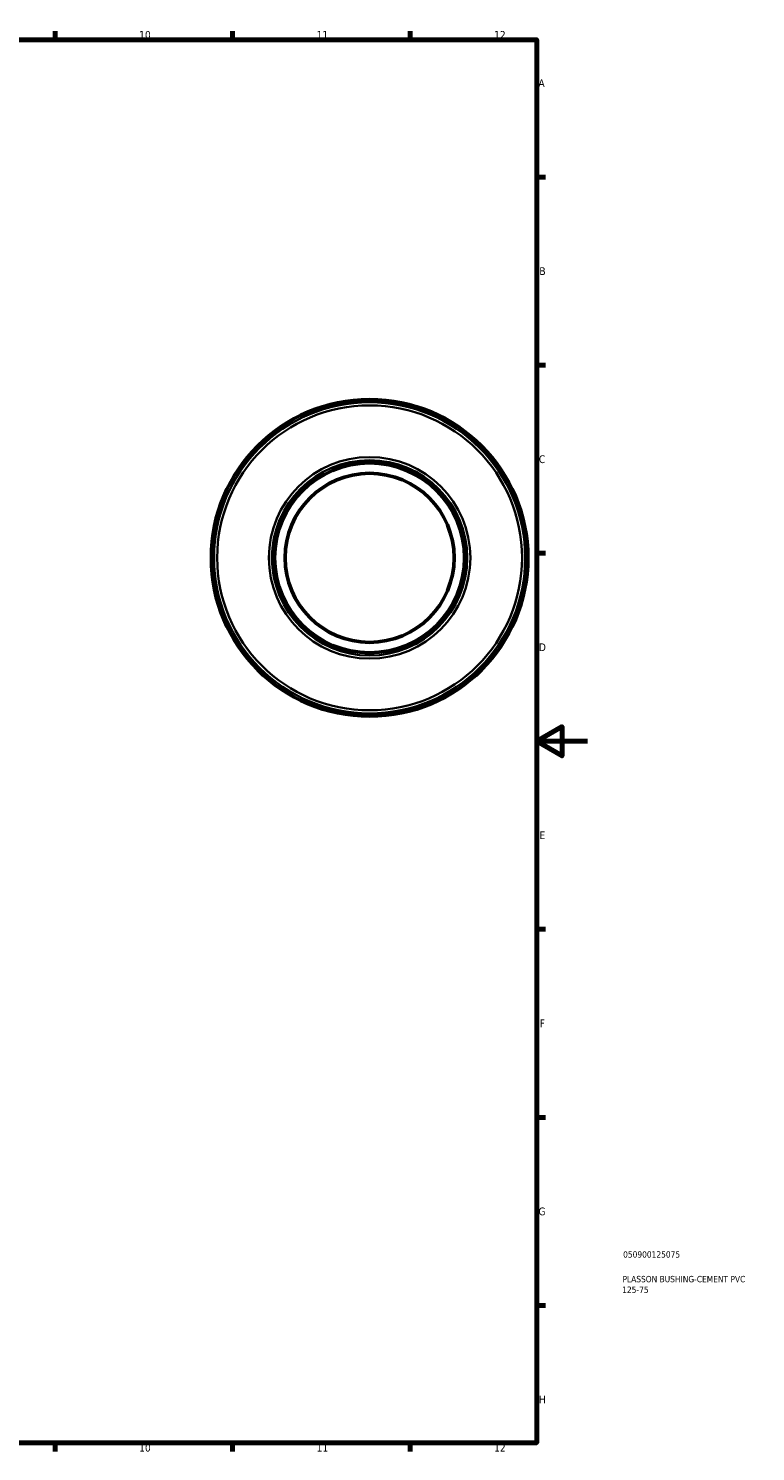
# Model space of a CAD drawing. Header units: millimetres. Extents: x -59 to 1299, y -110 to 912.
# Tile 4 of 5: x 620 to 907, y 17 to 578. Entities that reach past the tile are written whole.
import ezdxf

# ---------------------------------------------------------------- set-up
doc = ezdxf.new("R2010")
doc.units = ezdxf.units.MM
for name, color, linetype, lineweight in [('Border (ANSI)', 7, 'Continuous', 70), ('Title (ISO)', 7, 'Continuous', 50), ('Visible (ANSI)', 7, 'Continuous', 50), ('Visible Narrow (ANSI)', 7, 'Continuous', 35)]:
    doc.layers.add(name, color=color, linetype=linetype, lineweight=lineweight)
doc.styles.add('Note Text (ANSI)', font='tahoma.ttf')
doc.styles.add('Note Text (ISO)', font='tahoma.ttf')

# ---------------------------------------------------------------- blocks, each defined once
blk = doc.blocks.new('Borders Default Border')
at = {"layer": 'Border (ANSI)'}
for p, q in [((630.75, 574), (630.75, 577.45)), ((700.83, 574), (700.83, 577.45)), ((770.92, 574), (770.92, 577.45)), ((821, 519.75), (824.45, 519.75)), ((821, 445.5), (824.45, 445.5)), ((821, 371.25), (824.45, 371.25)), ((821, 222.75), (824.45, 222.75)), ((821, 148.5), (824.45, 148.5)), ((821, 74.25), (824.45, 74.25)), ((630.75, 20), (630.75, 16.55)), ((700.83, 20), (700.83, 16.55)), ((770.92, 20), (770.92, 16.55))]:
    blk.add_line(p, q, dxfattribs=at)
at = {"layer": 'Border (ANSI)', "flags": 128}
for points in [[(20, 20), (20, 574), (821, 574), (821, 20), (20, 20)], [(841, 297), (821, 297), (831, 302.77), (831, 291.23), (821, 297)]]:
    blk.add_lwpolyline(points, dxfattribs=at)
at = {"layer": 'Border (ANSI)', "attachment_point": 7, "style": 'Note Text (ANSI)'}
for s, insert, char_height in [('10', (663.96, 574.34), 3.048), ('11', (734.04, 574.4), 3.048), ('12', (804.13, 574.4), 3.048), ('A', (821.63, 555.35), 3.05), ('B', (821.99, 481.1), 3.05), ('C', (821.8, 406.8), 3.05), ('D', (821.81, 332.6), 3.05), ('E', (822.05, 258.35), 3.05), ('F', (822.14, 184.1), 3.05), ('G', (821.66, 109.79), 3.05), ('H', (821.81, 35.6), 3.05), ('10', (663.96, 16.49), 3.048), ('11', (734.04, 16.55), 3.048), ('12', (804.13, 16.55), 3.048)]:
    blk.add_mtext(s, dxfattribs=dict(at, insert=insert, char_height=char_height))
blk = doc.blocks.new('Title Blocks ISO')
at = {"layer": 'Title (ISO)', "color": 232, "true_color": 0xca0064, "style": 'Note Text (ISO)'}
for tag, p in [('PART_NUMBER_001', (34.08, 73.13)), ('DESCRIPTION_001', (33.84, 63.4)), ('DESCRIPTION_002', (33.71, 59.18))]:
    blk.add_attdef(tag, p, '', height=2.5, dxfattribs=at)

msp = doc.modelspace()

# ---------------------------------------------------------------- linework, layer by layer
at = {"layer": 'Visible (ANSI)'}
for radius in [62.5, 37.5, 33.375]:
    msp.add_circle((754.964, 369.427), radius, dxfattribs=at)
at = {"layer": 'Visible Narrow (ANSI)'}
for radius in [61.436, 60.206, 39.794, 38.564]:
    msp.add_circle((754.964, 369.427), radius, dxfattribs=at)

# ---------------------------------------------------------------- block references
msp.add_blockref('Borders Default Border', (0, 0))
msp.add_blockref('Title Blocks ISO', (821, 20)).add_auto_attribs({'PART_NUMBER_001': '050900125075', 'DESCRIPTION_001': 'PLASSON BUSHING-CEMENT PVC', 'DESCRIPTION_002': '125-75'})

doc.saveas('drawing.dxf')
